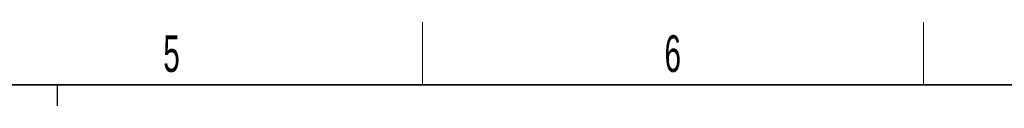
# Model space of a CAD drawing. Header units: millimetres. Extents: x 5 to 418, y 2 to 292.
# Tile 13 of 14: x 226.38 to 320.19, y 280.5 to 288.5. Entities that reach past the tile are written whole.
import ezdxf

# ---------------------------------------------------------------- set-up
doc = ezdxf.new("R2010")
doc.units = ezdxf.units.MM
doc.layers.add('SLD-0', color=7, linetype='Continuous')
doc.styles.add('SLDTEXTSTYLE0', font='TXT', dxfattribs={"width": 0.605})

msp = doc.modelspace()

# ---------------------------------------------------------------- linework, layer by layer
at = {"layer": 'SLD-0', "lineweight": 18}
for p, q in [((264.75, 282.5), (264.75, 288.5)), ((312.5, 282.5), (312.5, 288.5))]:
    msp.add_line(p, q, dxfattribs=at)
at = {"layer": 'SLD-0', "lineweight": 35}
msp.add_line((408, 282.5), (26, 282.5), dxfattribs=at)
at = {"layer": 'SLD-0'}
msp.add_line((230, 280.5), (230, 282.5), dxfattribs=at)
msp.add_line((230, 280.5), (230, 282.5), dxfattribs=at)

# ---------------------------------------------------------------- texts
at = {"layer": 'SLD-0', "char_height": 3.5, "attachment_point": 2, "style": 'SLDTEXTSTYLE0'}
for s, insert in [('5', (240.8527, 287.243)), ('6', (288.6027, 287.243))]:
    msp.add_mtext(s, dxfattribs=dict(at, insert=insert))

doc.saveas('drawing.dxf')
